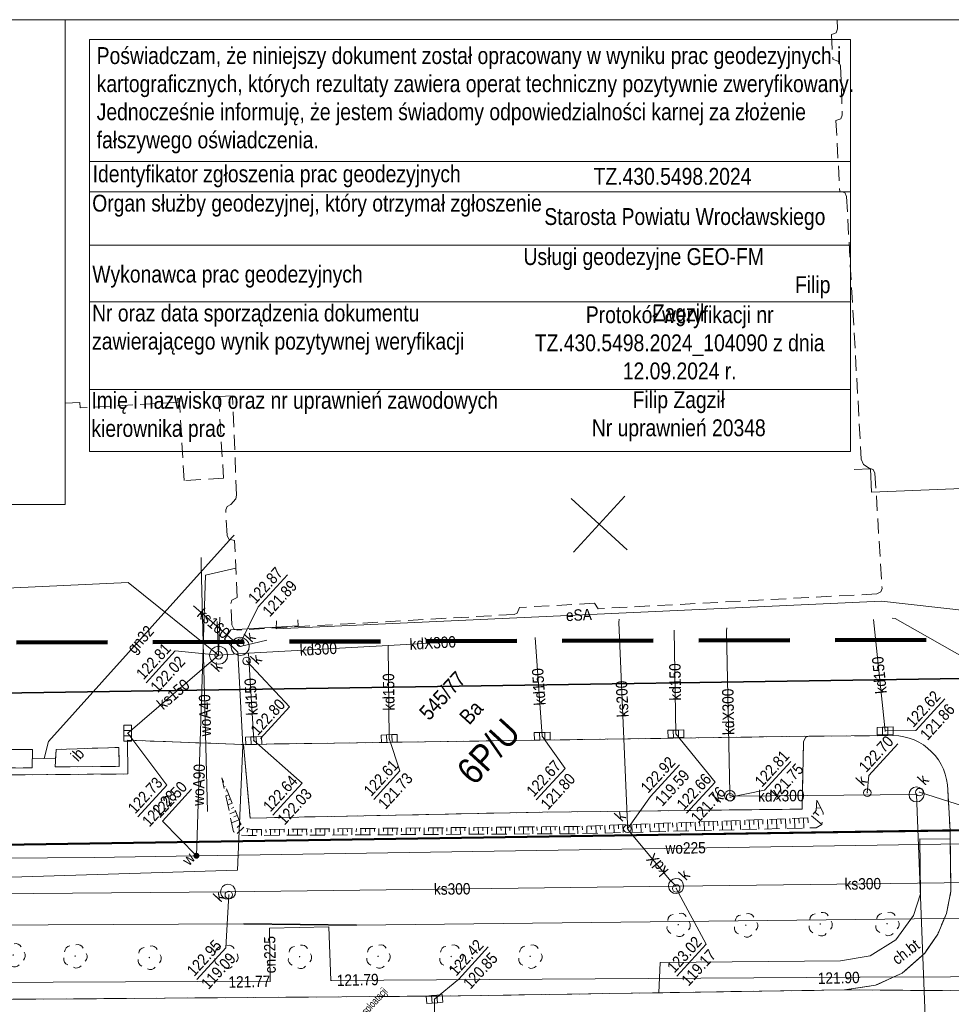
# Model space of a CAD drawing. Header units: metres. Extents: x 0 to 6446955, y 0 to 5658558.
# Tile 12 of 188: x 6441646 to 6441708, y 5654007 to 5654072. Entities that reach past the tile are written whole.
import ezdxf
from ezdxf.enums import TextEntityAlignment as Align

# ---------------------------------------------------------------- set-up
doc = ezdxf.new("R2010")
doc.units = ezdxf.units.M
doc.header["$MEASUREMENT"] = 0
for name, pattern in [('1.0_0.5', [1.5, 1, -0.5]), ('1.5_0.5', [2, 1.5, -0.5]), ('2', [0.9, 0.6, -0.3]), ('219-500', [0]), ('otob_500', [0]), ('PRZER2-1', [3, 2, -1]), ('PRZER3-1', [4, 3, -1])]:
    doc.linetypes.add(name, pattern=pattern)
doc.layers.get('0').update_dxf_attribs({"color": 2, "linetype": 'CONTINUOUS', "lineweight": 5})
for name, color, linetype, lineweight in [('!opisy', 24, 'CONTINUOUS', 18), ('1ramki', 7, 'PRZER2-1', 18), ('z - kartowanie', 1, 'CONTINUOUS', 5), ('z - MPZT', 121, 'PRZER3-1', 18)]:
    doc.layers.add(name, color=color, linetype=linetype, lineweight=lineweight)
for name, color, linetype in [('000 Inne (niezydentyfikowane)', 7, 'CONTINUOUS'), ('209-oznaczenie konturu klasyfikacyjnego', 7, 'CONTINUOUS'), ('211-numer działki ewidencyjnej', 7, 'CONTINUOUS'), ('218-kontur użytku gruntowego', 7, 'CONTINUOUS'), ('219-działka ewidencyjna', 7, 'CONTINUOUS'), ('brama', 7, 'CONTINUOUS'), ('chodnik', 7, 'CONTINUOUS'), ('drzewo liściaste', 7, 'CONTINUOUS'), ('inna budowla', 7, 'CONTINUOUS'), ('inna budowla-Atr17', 7, 'CONTINUOUS'), ('jezdnia', 7, 'CONTINUOUS'), ('komora podziemna', 7, 'CONTINUOUS'), ('kratka ściekowa', 7, 'CONTINUOUS'), ('krawężnik', 7, 'CONTINUOUS'), ('MAPA PODKŁAD', 7, 'CONTINUOUS'), ('obszar utwardzony', 7, 'CONTINUOUS'), ('obudowa ochronna przewodu', 7, 'CONTINUOUS'), ('ogrodzenie trwałe', 7, 'CONTINUOUS'), ('przewód ciepłowniczy', 7, 'CONTINUOUS'), ('przewód ciepłowniczy-Atr1', 7, 'CONTINUOUS'), ('przewód elektroenergetyczny podziemny', 7, 'CONTINUOUS'), ('przewód elektroenergetyczny podziemny-Atr1', 7, 'CONTINUOUS'), ('przewód gazowy', 7, 'CONTINUOUS'), ('przewód gazowy-Atr1', 7, 'CONTINUOUS'), ('przewód kanalizacyjny', 7, 'CONTINUOUS'), ('przewód kanalizacyjny-Atr1', 7, 'CONTINUOUS'), ('przewód telekomunikacyjny podziemny', 7, 'CONTINUOUS'), ('przewód wodociągowy', 7, 'CONTINUOUS'), ('przewód wodociągowy-Atr1', 7, 'CONTINUOUS'), ('rzedna', 7, 'CONTINUOUS'), ('rzedna-Atr2', 7, 'CONTINUOUS'), ('rzedna-Atr3', 7, 'CONTINUOUS'), ('skarpa nieumocniona', 7, 'CONTINUOUS'), ('właz do komory lub kanału - okrągły', 7, 'CONTINUOUS'), ('właz do komory lub kanału - okrągły-Atr17', 7, 'CONTINUOUS'), ('Zakres', 7, 'CONTINUOUS'), ('zasuwa lub zawór', 7, 'CONTINUOUS'), ('zasuwa lub zawór-Atr17', 7, 'CONTINUOUS')]:
    doc.layers.add(name, color=color, linetype=linetype)
doc.styles.add('MapaZas', font='geodezja.shx', dxfattribs={"width": 0.9})
doc.styles.add('naarr', font='ARIALN.TTF', dxfattribs={"height": 0.6})
doc.styles.get("Standard").update_dxf_attribs({"font": 'Working1250', "width": 0.75})
doc.linetypes.add('902-500', pattern='A,3.75,0,[1,ksztalty.shx,S=0.5,R=0,X=0,Y=0],3.75', length=7.5)
doc.linetypes.add('NLZ', pattern='A,3,-1,[35,msgB.shx,S=0.008,R=0,X=-0.5,Y=0],3', length=7)
doc.linetypes.add('OLZ', pattern='A,3,-1,[36,msgB.shx,S=0.008,R=0,X=-0.5,Y=0],3', length=7)

# ---------------------------------------------------------------- blocks, each defined once
blk = doc.blocks.new('PW01')
at = {"linetype": 'Continuous', "lineweight": 13}
h = blk.add_hatch(color=0, dxfattribs=at)
edge = h.paths.add_edge_path()
edge.add_arc((0, 0), 0.045, 0, 360)
blk = doc.blocks.new('US22')
at = {"color": 0, "linetype": 'Continuous', "lineweight": 13}
blk.add_circle((0, 0), 0.25, dxfattribs=at)
blk = doc.blocks.new('US05')
at = {"color": 0, "linetype": 'Continuous', "lineweight": 13}
for p, q in [((-0.525, -0.25), (-0.525, 0.25)), ((-0.525, 0.25), (-0.175, 0.25)), ((-0.175, -0.25), (-0.175, 0.25)), ((-0.175, 0.25), (0.175, 0.25)), ((0.175, -0.25), (0.175, 0.25)), ((0.175, 0.25), (0.525, 0.25)), ((0.525, -0.25), (0.525, 0.25)), ((-0.525, -0.25), (-0.175, -0.25)), ((-0.175, -0.25), (0.175, -0.25)), ((0.175, -0.25), (0.525, -0.25))]:
    blk.add_line(p, q, dxfattribs=at)
blk = doc.blocks.new('OP021')
at = {"linetype": 'Continuous', "lineweight": 13}
h = blk.add_hatch(color=0, dxfattribs=at)
edge = h.paths.add_edge_path()
edge.add_arc((0, 0), 0.05, 0, 360)
at = {"color": 0, "linetype": 'Continuous', "lineweight": 13}
for centre, start, end in [((0, 0.4), 49.272, 130.728), ((-0.38, 0.124), 121.308, 202.548), ((0.38, 0.124), 337.452, 58.692), ((-0.235, -0.324), 193.221, 274.871), ((0.235, -0.324), 265.129, 346.779)]:
    blk.add_arc(centre, 0.4, start, end, dxfattribs=at)
blk = doc.blocks.new('US25')
at = {"linetype": 'Continuous', "lineweight": 0}
h = blk.add_hatch(color=0, dxfattribs=at)
edge = h.paths.add_edge_path()
edge.add_arc((0, 0), 0.2, 0, 360)

msp = doc.modelspace()

# ---------------------------------------------------------------- linework, layer by layer
at = {"color": 0, "lineweight": 13}
for p, q in [((6441686.541, 5654036.951), (6441682.853, 5654040.327)), ((6441686.541, 5654036.951), (6441682.853, 5654040.327)), ((6441683.009, 5654036.795), (6441686.385, 5654040.483)), ((6441683.009, 5654036.795), (6441686.385, 5654040.483))]:
    msp.add_line(p, q, dxfattribs=at)
at = {"layer": '000 Inne (niezydentyfikowane)', "color": 0, "linetype": 'Continuous', "lineweight": 13, "flags": 128}
for points in [[(6441659.923, 5654021.622), (6441659.903, 5654021.614)], [(6441660.035, 5654021.344), (6441659.937, 5654021.311)], [(6441660.153, 5654021.073), (6441660.069, 5654021.041)], [(6441660.264, 5654020.795), (6441660.07, 5654020.716)], [(6441660.48, 5654020.245), (6441660.195, 5654020.127)], [(6441660.376, 5654020.517), (6441660.25, 5654020.469)], [(6441660.598, 5654019.974), (6441660.431, 5654019.896)], [(6441699.018, 5654019.94), (6441699.323, 5654019.918)], [(6441660.709, 5654019.696), (6441660.327, 5654019.531)], [(6441660.82, 5654019.418), (6441660.605, 5654019.331)], [(6441698.709, 5654019.395), (6441699.378, 5654018.837)], [(6441698.918, 5654019.638), (6441699.175, 5654019.43)], [(6441660.938, 5654019.147), (6441660.452, 5654018.942)], [(6441661.264, 5654018.659), (6441660.809, 5654018.236)], [(6441661.071, 5654018.877), (6441660.819, 5654018.646)], [(6441675.832, 5654018.635), (6441675.828, 5654018.409)], [(6441676.129, 5654018.634), (6441676.127, 5654018.188)], [(6441676.419, 5654018.64), (6441676.429, 5654018.414)], [(6441676.723, 5654018.646), (6441676.729, 5654018.194)], [(6441677.02, 5654018.645), (6441677.023, 5654018.426)], [(6441677.324, 5654018.652), (6441677.323, 5654018.192)], [(6441677.614, 5654018.657), (6441677.618, 5654018.424)], [(6441677.912, 5654018.656), (6441677.925, 5654018.197)], [(6441678.216, 5654018.663), (6441678.219, 5654018.429)], [(6441678.513, 5654018.662), (6441678.512, 5654018.201)], [(6441678.81, 5654018.66), (6441678.806, 5654018.434)], [(6441679.107, 5654018.674), (6441679.113, 5654018.207)], [(6441679.404, 5654018.672), (6441679.408, 5654018.439)], [(6441679.702, 5654018.671), (6441679.708, 5654018.205)], [(6441680.006, 5654018.678), (6441680.002, 5654018.437)], [(6441680.296, 5654018.683), (6441680.31, 5654018.21)], [(6441680.593, 5654018.682), (6441680.596, 5654018.449)], [(6441680.897, 5654018.689), (6441680.897, 5654018.214)], [(6441681.194, 5654018.688), (6441681.198, 5654018.454)], [(6441681.492, 5654018.687), (6441681.498, 5654018.22)], [(6441681.788, 5654018.7), (6441681.792, 5654018.452)], [(6441682.086, 5654018.699), (6441682.093, 5654018.218)], [(6441682.383, 5654018.698), (6441682.386, 5654018.464)], [(6441682.687, 5654018.704), (6441682.694, 5654018.223)], [(6441682.977, 5654018.71), (6441682.981, 5654018.462)], [(6441683.274, 5654018.708), (6441683.281, 5654018.227)], [(6441683.579, 5654018.715), (6441683.589, 5654018.475)], [(6441683.875, 5654018.728), (6441683.89, 5654018.24)], [(6441684.172, 5654018.741), (6441684.182, 5654018.501)], [(6441684.469, 5654018.754), (6441684.49, 5654018.259)], [(6441684.765, 5654018.767), (6441684.777, 5654018.513)], [(6441685.069, 5654018.773), (6441685.084, 5654018.271)], [(6441685.366, 5654018.786), (6441685.377, 5654018.532)], [(6441685.663, 5654018.8), (6441685.678, 5654018.284)], [(6441685.959, 5654018.813), (6441685.964, 5654018.551)], [(6441686.257, 5654018.812), (6441686.279, 5654018.303)], [(6441686.553, 5654018.825), (6441686.565, 5654018.57)], [(6441686.85, 5654018.838), (6441686.873, 5654018.315)], [(6441687.147, 5654018.851), (6441687.159, 5654018.582)], [(6441687.444, 5654018.864), (6441687.467, 5654018.327)], [(6441687.748, 5654018.87), (6441687.752, 5654018.608)], [(6441688.044, 5654018.883), (6441688.068, 5654018.346)], [(6441688.341, 5654018.896), (6441688.353, 5654018.628)], [(6441688.638, 5654018.909), (6441688.662, 5654018.358)], [(6441688.942, 5654018.916), (6441688.947, 5654018.64)], [(6441689.239, 5654018.929), (6441689.249, 5654018.377)], [(6441689.535, 5654018.942), (6441689.548, 5654018.659)], [(6441689.825, 5654018.947), (6441689.849, 5654018.396)], [(6441690.129, 5654018.954), (6441690.134, 5654018.678)], [(6441690.426, 5654018.967), (6441690.443, 5654018.408)], [(6441690.723, 5654018.98), (6441690.735, 5654018.697)], [(6441691.019, 5654018.993), (6441691.044, 5654018.428)], [(6441691.316, 5654019.006), (6441691.336, 5654018.717)], [(6441691.62, 5654019.012), (6441691.638, 5654018.44)], [(6441691.917, 5654019.025), (6441691.922, 5654018.736)], [(6441692.213, 5654019.039), (6441692.232, 5654018.452)], [(6441692.51, 5654019.052), (6441692.523, 5654018.755)], [(6441692.814, 5654019.058), (6441692.833, 5654018.471)], [(6441693.111, 5654019.071), (6441693.117, 5654018.767)], [(6441693.408, 5654019.084), (6441693.427, 5654018.483)], [(6441693.698, 5654019.09), (6441693.711, 5654018.793)], [(6441694.002, 5654019.096), (6441694.021, 5654018.495)], [(6441694.298, 5654019.109), (6441694.311, 5654018.812)], [(6441694.595, 5654019.122), (6441694.622, 5654018.515)], [(6441694.892, 5654019.135), (6441694.905, 5654018.824)], [(6441695.188, 5654019.148), (6441695.216, 5654018.527)], [(6441695.493, 5654019.155), (6441695.499, 5654018.851)], [(6441695.789, 5654019.168), (6441695.81, 5654018.539)], [(6441696.086, 5654019.181), (6441696.093, 5654018.863)], [(6441696.383, 5654019.194), (6441696.411, 5654018.558)], [(6441696.687, 5654019.2), (6441696.694, 5654018.882)], [(6441696.983, 5654019.213), (6441697.005, 5654018.57)], [(6441697.273, 5654019.219), (6441697.294, 5654018.901)], [(6441697.57, 5654019.232), (6441697.599, 5654018.582)], [(6441697.867, 5654019.245), (6441697.881, 5654018.92)], [(6441698.171, 5654019.251), (6441698.199, 5654018.601)], [(6441698.467, 5654019.264), (6441698.482, 5654018.94)], [(6441661.524, 5654018.543), (6441661.484, 5654018.336)], [(6441661.823, 5654018.5), (6441661.826, 5654018.118)], [(6441662.121, 5654018.499), (6441662.122, 5654018.308)], [(6441662.418, 5654018.498), (6441662.421, 5654018.115)], [(6441662.715, 5654018.511), (6441662.723, 5654018.313)], [(6441663.012, 5654018.51), (6441663.022, 5654018.121)], [(6441663.309, 5654018.508), (6441663.311, 5654018.317)], [(6441663.613, 5654018.515), (6441663.609, 5654018.125)], [(6441663.911, 5654018.514), (6441663.912, 5654018.323)], [(6441664.201, 5654018.519), (6441664.211, 5654018.131)], [(6441664.505, 5654018.526), (6441664.507, 5654018.321)], [(6441664.802, 5654018.525), (6441664.805, 5654018.128)], [(6441665.099, 5654018.524), (6441665.101, 5654018.333)], [(6441665.396, 5654018.537), (6441665.407, 5654018.134)], [(6441665.693, 5654018.536), (6441665.702, 5654018.338)], [(6441665.997, 5654018.542), (6441665.994, 5654018.138)], [(6441666.295, 5654018.541), (6441666.297, 5654018.336)], [(6441666.592, 5654018.54), (6441666.595, 5654018.144)], [(6441666.889, 5654018.553), (6441666.891, 5654018.348)], [(6441667.186, 5654018.552), (6441667.19, 5654018.141)], [(6441667.483, 5654018.551), (6441667.485, 5654018.346)], [(6441667.788, 5654018.557), (6441667.791, 5654018.147)], [(6441668.077, 5654018.563), (6441668.087, 5654018.351)], [(6441668.375, 5654018.562), (6441668.379, 5654018.151)], [(6441668.679, 5654018.568), (6441668.674, 5654018.355)], [(6441668.976, 5654018.567), (6441668.973, 5654018.149)], [(6441669.274, 5654018.566), (6441669.275, 5654018.361)], [(6441669.57, 5654018.579), (6441669.575, 5654018.155)], [(6441669.868, 5654018.578), (6441669.877, 5654018.366)], [(6441670.165, 5654018.577), (6441670.169, 5654018.152)], [(6441670.469, 5654018.583), (6441670.464, 5654018.371)], [(6441670.759, 5654018.589), (6441670.763, 5654018.164)], [(6441671.056, 5654018.588), (6441671.066, 5654018.376)], [(6441671.36, 5654018.594), (6441671.358, 5654018.162)], [(6441671.658, 5654018.593), (6441671.653, 5654018.381)], [(6441671.955, 5654018.592), (6441671.959, 5654018.168)], [(6441672.252, 5654018.605), (6441672.254, 5654018.386)], [(6441672.549, 5654018.604), (6441672.554, 5654018.165)], [(6441672.846, 5654018.603), (6441672.849, 5654018.384)], [(6441673.15, 5654018.609), (6441673.148, 5654018.177)], [(6441673.44, 5654018.615), (6441673.443, 5654018.396)], [(6441673.738, 5654018.614), (6441673.743, 5654018.175)], [(6441674.042, 5654018.62), (6441674.044, 5654018.401)], [(6441674.339, 5654018.619), (6441674.344, 5654018.181)], [(6441674.636, 5654018.618), (6441674.639, 5654018.399)], [(6441674.933, 5654018.631), (6441674.939, 5654018.178)], [(6441675.23, 5654018.63), (6441675.233, 5654018.411)], [(6441675.528, 5654018.629), (6441675.54, 5654018.184)]]:
    msp.add_lwpolyline(points, dxfattribs=at)
at = {"layer": '1ramki', "color": 0, "linetype": 'Continuous', "lineweight": 18, "flags": 128}
for points in [[(6441510.604, 5654071.913), (6441940.534, 5654071.913), (6441940.63, 5653931.905), (6441510.701, 5653931.905)], [(6441510.604, 5654071.913), (6441940.534, 5654071.913), (6441940.63, 5653931.905), (6441510.701, 5653931.905)], [(6441510.604, 5654039.934), (6441649.46, 5654039.934), (6441649.46, 5654071.913), (6441510.604, 5654071.913)]]:
    msp.add_lwpolyline(points, close=True, dxfattribs=at)
at = {"layer": '218-kontur użytku gruntowego', "color": 0, "linetype": 'Continuous', "lineweight": 13, "flags": 128}
for points in [[(6441635.452, 5654017.345), (6441726.095, 5654018.726)], [(6441726.095, 5654018.726), (6441635.452, 5654017.345)]]:
    msp.add_lwpolyline(points, dxfattribs=at)
at = {"layer": '219-działka ewidencyjna', "color": 0, "linetype": '219-500', "lineweight": 13}
msp.add_lwpolyline([(6441726.095, 5654018.726), (6441510.643, 5654015.453)], dxfattribs=at)
at = {"layer": 'brama', "color": 0, "linetype": 'otob_500', "lineweight": 13, "flags": 128}
msp.add_lwpolyline([(6441707.84, 5654018.425), (6441715.029, 5654018.472)], dxfattribs=at)
at = {"layer": 'chodnik', "color": 0, "linetype": '1.0_0.5', "lineweight": 13}
for points in [[(6441700.392, 5654071.913), (6441700.421, 5654071.317), (6441700.319, 5654071.057), (6441700.013, 5654070.945), (6441700.106, 5654069.314), (6441700.474, 5654069.153), (6441700.621, 5654068.869), (6441700.729, 5654065.611), (6441700.641, 5654065.367), (6441700.312, 5654065.274), (6441700.562, 5654060.571), (6441700.89, 5654060.515), (6441701.008, 5654060.244), (6441701.984, 5654042.918), (6441702.119, 5654042.577), (6441702.498, 5654042.339), (6441702.77, 5654042.252), (6441702.887, 5654042.009), (6441703.35, 5654034.4), (6441703.274, 5654034.184), (6441703.012, 5654034.045), (6441684.624, 5654033.065), (6441684.396, 5654033.423), (6441679.439, 5654033.148), (6441679.293, 5654032.767), (6441679.084, 5654032.687), (6441660.826, 5654031.656), (6441660.596, 5654031.745), (6441660.471, 5654032.008), (6441660.395, 5654033.407), (6441660.463, 5654033.629), (6441660.809, 5654033.814), (6441660.644, 5654037.558), (6441660.264, 5654037.662), (6441660.148, 5654037.904), (6441660.066, 5654039.592), (6441660.163, 5654039.802), (6441660.405, 5654039.933), (6441660.721, 5654040.308), (6441660.774, 5654040.544), (6441660.513, 5654047.115), (6441659.588, 5654047.067), (6441659.917, 5654041.681), (6441657.313, 5654041.517), (6441656.997, 5654046.931), (6441656.877, 5654046.919), (6441656.922, 5654046.687), (6441650.449, 5654046.31), (6441650.433, 5654046.663), (6441649.46, 5654046.615)], [(6441642.831, 5654022.087), (6441653.614, 5654022.165), (6441653.58, 5654024.393), (6441661.243, 5654024.115), (6441698.534, 5654024.654), (6441704.096, 5654024.701), (6441704.451, 5654024.674), (6441704.8, 5654024.625), (6441705.136, 5654024.534), (6441705.474, 5654024.414), (6441705.785, 5654024.265), (6441706.083, 5654024.087), (6441706.362, 5654023.873), (6441706.62, 5654023.637), (6441706.864, 5654023.386), (6441707.075, 5654023.098), (6441707.252, 5654022.787), (6441707.407, 5654022.482), (6441707.521, 5654022.148), (6441707.614, 5654021.805), (6441707.664, 5654021.46), (6441707.686, 5654021.114), (6441707.84, 5654018.425), (6441715.029, 5654018.472)]]:
    msp.add_lwpolyline(points, dxfattribs=at)
at = {"layer": 'chodnik', "color": 0, "linetype": '1.0_0.5', "lineweight": 13, "flags": 128}
for points in [[(6441653.006, 5654023.915), (6441653.034, 5654022.656), (6441648.802, 5654022.64), (6441648.886, 5654023.783)], [(6441643.235, 5654022.557), (6441643.316, 5654023.771), (6441647.315, 5654023.771), (6441647.283, 5654022.58)]]:
    msp.add_lwpolyline(points, close=True, dxfattribs=at)
at = {"layer": 'inna budowla', "color": 0, "linetype": 'Continuous', "lineweight": 13, "flags": 128}
for points in [[(6441648.886, 5654023.783), (6441648.802, 5654022.64), (6441653.034, 5654022.656), (6441653.006, 5654023.915)], [(6441643.316, 5654023.771), (6441643.235, 5654022.557), (6441647.283, 5654022.58), (6441647.315, 5654023.771)]]:
    msp.add_lwpolyline(points, close=True, dxfattribs=at)
at = {"layer": 'jezdnia', "color": 0, "linetype": '1.5_0.5', "lineweight": 13, "flags": 128}
msp.add_lwpolyline([(6441715.029, 5654018.472), (6441707.84, 5654018.425), (6441707.896, 5654014.428), (6441707.614, 5654012.965), (6441707.022, 5654011.608), (6441706.165, 5654010.346), (6441704.68, 5654009.034), (6441702.924, 5654008.228), (6441700.885, 5654007.926), (6441721.339, 5654007.787), (6441719.502, 5654008.534), (6441718.037, 5654009.333), (6441716.986, 5654010.199), (6441716.092, 5654011.385), (6441715.477, 5654012.653), (6441715.061, 5654014.376)], close=True, dxfattribs=at)
at = {"layer": 'jezdnia', "color": 0, "linetype": '1.5_0.5', "lineweight": 13}
msp.add_lwpolyline([(6441755.001, 5654008.123), (6441743.582, 5654008.03), (6441730.189, 5654007.886), (6441721.339, 5654007.787), (6441700.885, 5654007.926), (6441674.135, 5654007.512), (6441673.526, 5654007.513), (6441638.601, 5654007.249), (6441636.415, 5654007.231), (6441625.852, 5654007.126), (6441592.13, 5654006.858), (6441591.57, 5654006.883), (6441541.358, 5654006.419), (6441540.75, 5654006.421), (6441510.65, 5654006.179)], dxfattribs=at)
at = {"layer": 'komora podziemna', "color": 0, "linetype": 'Continuous', "lineweight": 13, "flags": 128}
for points in [[(6441660.566, 5654030.986), (6441660.758, 5654031.122), (6441660.989, 5654031.182), (6441661.217, 5654031.149), (6441661.413, 5654031.024), (6441661.556, 5654030.839), (6441661.616, 5654030.608), (6441661.576, 5654030.373), (6441661.451, 5654030.176), (6441661.266, 5654030.033), (6441661.042, 5654029.981), (6441660.806, 5654030.02), (6441660.603, 5654030.139), (6441660.467, 5654030.331), (6441660.415, 5654030.555), (6441660.447, 5654030.783)], [(6441659.147, 5654030.4), (6441659.34, 5654030.536), (6441659.564, 5654030.588), (6441659.792, 5654030.556), (6441659.995, 5654030.437), (6441660.131, 5654030.245), (6441660.183, 5654030.021), (6441660.151, 5654029.793), (6441660.033, 5654029.59), (6441659.84, 5654029.454), (6441659.616, 5654029.401), (6441659.388, 5654029.434), (6441659.185, 5654029.552), (6441659.049, 5654029.745), (6441658.997, 5654029.969), (6441659.029, 5654030.197)], [(6441705.971, 5654021.18), (6441706.084, 5654021.023), (6441706.127, 5654020.833), (6441706.094, 5654020.634), (6441705.988, 5654020.473), (6441705.83, 5654020.36), (6441705.647, 5654020.324), (6441705.448, 5654020.358), (6441705.281, 5654020.456), (6441705.167, 5654020.614), (6441705.138, 5654020.804), (6441705.165, 5654020.996), (6441705.264, 5654021.163), (6441705.429, 5654021.27), (6441705.618, 5654021.314), (6441705.803, 5654021.279)], [(6441693.564, 5654020.988), (6441693.633, 5654020.885), (6441693.674, 5654020.752), (6441693.645, 5654020.616), (6441693.579, 5654020.5), (6441693.469, 5654020.424), (6441693.329, 5654020.39), (6441693.193, 5654020.419), (6441693.077, 5654020.485), (6441693.001, 5654020.595), (6441692.967, 5654020.735), (6441693.004, 5654020.864), (6441693.069, 5654020.98), (6441693.179, 5654021.056), (6441693.312, 5654021.097), (6441693.441, 5654021.06)], [(6441659.859, 5654014.74), (6441660.016, 5654014.853), (6441660.199, 5654014.889), (6441660.391, 5654014.862), (6441660.558, 5654014.763), (6441660.665, 5654014.598), (6441660.708, 5654014.409), (6441660.681, 5654014.217), (6441660.583, 5654014.05), (6441660.417, 5654013.943), (6441660.228, 5654013.899), (6441660.036, 5654013.926), (6441659.876, 5654014.033), (6441659.762, 5654014.19), (6441659.719, 5654014.38), (6441659.752, 5654014.579)], [(6441690.114, 5654015.131), (6441690.219, 5654014.98), (6441690.263, 5654014.791), (6441690.236, 5654014.598), (6441690.137, 5654014.431), (6441689.972, 5654014.325), (6441689.783, 5654014.281), (6441689.591, 5654014.308), (6441689.424, 5654014.407), (6441689.317, 5654014.572), (6441689.273, 5654014.761), (6441689.3, 5654014.954), (6441689.407, 5654015.114), (6441689.564, 5654015.227), (6441689.754, 5654015.271), (6441689.946, 5654015.244)]]:
    msp.add_lwpolyline(points, close=True, dxfattribs=at)
at = {"layer": 'krawężnik', "color": 0, "linetype": 'Continuous', "lineweight": 13, "flags": 128}
for points in [[(6441698.534, 5654024.654), (6441661.243, 5654024.115)], [(6441698.534, 5654024.654), (6441698.318, 5654024.595), (6441698.168, 5654024.298), (6441698.081, 5654019.849), (6441680.961, 5654019.647)], [(6441704.096, 5654024.701), (6441698.534, 5654024.654)], [(6441704.096, 5654024.701), (6441704.451, 5654024.674), (6441704.8, 5654024.625), (6441705.136, 5654024.534), (6441705.474, 5654024.414), (6441705.785, 5654024.265), (6441706.083, 5654024.087), (6441706.362, 5654023.873), (6441706.62, 5654023.637), (6441706.864, 5654023.386), (6441707.075, 5654023.098), (6441707.252, 5654022.787), (6441707.407, 5654022.482), (6441707.521, 5654022.148), (6441707.614, 5654021.805), (6441707.664, 5654021.46), (6441707.686, 5654021.114)], [(6441642.546, 5654024.382), (6441642.831, 5654022.087), (6441653.614, 5654022.165), (6441653.58, 5654024.393)], [(6441653.58, 5654024.393), (6441661.243, 5654024.115)], [(6441661.243, 5654024.115), (6441661.663, 5654019.257), (6441680.961, 5654019.647)], [(6441707.686, 5654021.114), (6441707.84, 5654018.425)], [(6441707.84, 5654018.425), (6441707.896, 5654014.428), (6441707.614, 5654012.965), (6441707.022, 5654011.608), (6441706.165, 5654010.346), (6441704.68, 5654009.034), (6441702.924, 5654008.228), (6441700.885, 5654007.926)], [(6441591.57, 5654006.883), (6441592.13, 5654006.858), (6441625.852, 5654007.126), (6441636.415, 5654007.231), (6441638.601, 5654007.249), (6441673.526, 5654007.513), (6441674.135, 5654007.512), (6441700.885, 5654007.926), (6441721.339, 5654007.787), (6441730.189, 5654007.886)]]:
    msp.add_lwpolyline(points, dxfattribs=at)
at = {"layer": 'MAPA PODKŁAD', "color": 1, "lineweight": 13}
msp.add_lwpolyline([(6441651.083, 5654070.599), (6441701.265, 5654070.599), (6441701.265, 5654043.443), (6441651.083, 5654043.443)], close=True, dxfattribs=at)
for points in [[(6441651.083, 5654062.555), (6441701.265, 5654062.555)], [(6441651.083, 5654060.57), (6441701.265, 5654060.57)], [(6441651.083, 5654057.049), (6441701.265, 5654057.049)], [(6441651.083, 5654053.303), (6441701.265, 5654053.303)], [(6441651.083, 5654047.533), (6441701.265, 5654047.533)]]:
    msp.add_lwpolyline(points, dxfattribs=at)
at = {"layer": 'obszar utwardzony', "color": 0, "linetype": '1.5_0.5', "lineweight": 13, "flags": 128}
msp.add_lwpolyline([(6441698.318, 5654024.595), (6441698.534, 5654024.654), (6441661.243, 5654024.115), (6441661.663, 5654019.257), (6441680.961, 5654019.647), (6441698.081, 5654019.849), (6441698.168, 5654024.298)], close=True, dxfattribs=at)
at = {"layer": 'obudowa ochronna przewodu', "color": 0, "linetype": 'Continuous', "lineweight": 35, "flags": 128}
msp.add_lwpolyline([(6441661.248, 5654012.288), (6441668.698, 5654012.192)], dxfattribs=at)
at = {"layer": 'ogrodzenie trwałe', "color": 0, "linetype": '902-500', "lineweight": 35, "flags": 128}
msp.add_lwpolyline([(6441635.275, 5654017.344), (6441707.84, 5654018.425)], dxfattribs=at)
at = {"layer": 'przewód ciepłowniczy', "color": 0, "linetype": 'Continuous', "lineweight": 13, "flags": 128}
msp.add_lwpolyline([(6441752.762, 5654008.994), (6441747.95, 5654008.966), (6441747.838, 5654012.472), (6441743.854, 5654012.445), (6441743.904, 5654008.915), (6441701.875, 5654008.755), (6441667.004, 5654008.55), (6441666.862, 5654012.083), (6441662.945, 5654011.995), (6441663, 5654008.501), (6441605.73, 5654008.236), (6441570.962, 5654007.936), (6441570.835, 5654007.93), (6441564.411, 5654007.874)], dxfattribs=at)
at = {"layer": 'przewód elektroenergetyczny podziemny', "color": 0, "linetype": 'Continuous', "lineweight": 13, "flags": 128}
for points in [[(6441715.978, 5654030.525), (6441710.941, 5654032.71), (6441703.309, 5654033.57), (6441663.399, 5654031.741), (6441663.404, 5654032.265)], [(6441515.951, 5654010.715), (6441542.843, 5654011.121), (6441551.61, 5654011.337), (6441595.313, 5654011.889), (6441632.576, 5654012.115), (6441638.626, 5654012.134), (6441639.715, 5654012.168), (6441661.248, 5654012.288), (6441668.698, 5654012.192), (6441720.963, 5654012.795)]]:
    msp.add_lwpolyline(points, dxfattribs=at)
at = {"layer": 'przewód gazowy', "color": 0, "linetype": 'Continuous', "lineweight": 13, "flags": 128}
for points in [[(6441648.076, 5654023.195), (6441648.374, 5654024.306), (6441660.493, 5654037.778), (6441660.621, 5654037.918)], [(6441647.299, 5654023.175), (6441648.076, 5654023.195)], [(6441648.076, 5654023.195), (6441648.847, 5654023.208)]]:
    msp.add_lwpolyline(points, dxfattribs=at)
at = {"layer": 'przewód kanalizacyjny', "color": 0, "linetype": 'Continuous', "lineweight": 13, "flags": 128}
for points in [[(6441618.355, 5654033.19), (6441619.663, 5654033.212), (6441653.617, 5654034.8), (6441659.59, 5654029.995)], [(6441657.939, 5654033.256), (6441661.008, 5654030.581)], [(6441659.59, 5654029.995), (6441659.677, 5654032.518)], [(6441686.006, 5654032.369), (6441685.995, 5654032.149), (6441686.56, 5654018.846), (6441686.559, 5654018.549)], [(6441702.796, 5654032.358), (6441703.559, 5654025.002)], [(6441704.031, 5654032.434), (6441704.223, 5654032.421), (6441714.175, 5654026.78)], [(6441659.492, 5654032.213), (6441659.59, 5654029.995)], [(6441689.648, 5654031.652), (6441689.758, 5654024.812)], [(6441693.116, 5654031.811), (6441693.09, 5654031.605), (6441693.313, 5654020.92), (6441693.321, 5654020.736)], [(6441661.008, 5654030.581), (6441662.774, 5654030.984)], [(6441670.773, 5654030.643), (6441676.661, 5654030.973), (6441676.796, 5654030.972)], [(6441680.475, 5654031.17), (6441680.939, 5654024.657)], [(6441661.565, 5654030.139), (6441670.773, 5654030.643)], [(6441670.773, 5654030.643), (6441670.845, 5654024.503)], [(6441653.595, 5654024.854), (6441659.59, 5654029.995)], [(6441659.59, 5654029.995), (6441661.565, 5654030.139)], [(6441661.565, 5654030.139), (6441661.905, 5654024.364)], [(6441693.321, 5654020.736), (6441693.627, 5654020.7), (6441705.626, 5654020.818)], [(6441706.585, 5653995.996), (6441705.626, 5654020.818)], [(6441686.559, 5654018.549), (6441686.709, 5654018.357), (6441689.317, 5654015.223), (6441689.769, 5654014.769)], [(6441689.769, 5654014.769), (6441660.221, 5654014.395)], [(6441719.826, 5654015.138), (6441689.769, 5654014.769)], [(6441660.221, 5654014.395), (6441629.422, 5654014.135)], [(6441673.832, 5654007.315), (6441673.798, 5654000.702)]]:
    msp.add_lwpolyline(points, dxfattribs=at)
at = {"layer": 'przewód telekomunikacyjny podziemny', "color": 0, "linetype": 'Continuous', "lineweight": 13, "flags": 128}
for points in [[(6441701.525, 5654042.254), (6441702.598, 5654042.301), (6441702.666, 5654040.761), (6441726.011, 5654041.69), (6441757.434, 5654024.552), (6441781.599, 5654025.814), (6441781.379, 5654030.016)], [(6441611.377, 5653992.517), (6441611.707, 5653992.892), (6441612.024, 5653993.253), (6441612.026, 5653994.662), (6441612.319, 5653995.382), (6441612.39, 5653998.45), (6441612.986, 5654009.985), (6441612.904, 5654014.887), (6441623.268, 5654015.336), (6441630.081, 5654015.077), (6441632.356, 5654014.215), (6441634.496, 5654013.99), (6441637.939, 5654014.404), (6441640.191, 5654015.176), (6441660.83, 5654015.816), (6441661.183, 5654024.049), (6441660.964, 5654028.208), (6441660.855, 5654030.206), (6441659.975, 5654031.066), (6441660.387, 5654031.665), (6441664.848, 5654031.946), (6441664.824, 5654032.335)]]:
    msp.add_lwpolyline(points, dxfattribs=at)
at = {"layer": 'przewód wodociągowy', "color": 0, "linetype": 'Continuous', "lineweight": 13, "flags": 128}
for points in [[(6441658.848, 5654019.692), (6441658.451, 5654035.933), (6441658.436, 5654036.434)], [(6441660.724, 5654035.736), (6441658.728, 5654035.272), (6441658.127, 5654016.773)], [(6441730.815, 5654017.957), (6441722.661, 5654017.789), (6441658.127, 5654016.773)], [(6441658.127, 5654016.773), (6441651.38, 5654016.659), (6441635.934, 5654016.538)]]:
    msp.add_lwpolyline(points, dxfattribs=at)
at = {"layer": 'rzedna-Atr2', "color": 0, "lineweight": 13, "flags": 128}
for points in [[(6441661.026, 5654030.823), (6441662.196, 5654033.181), (6441664.127, 5654035.29)], [(6441659.59, 5654029.995), (6441656.732, 5654030.28), (6441654.809, 5654028.179)], [(6441661.432, 5654029.623), (6441664.277, 5654026.599), (6441662.353, 5654024.498)], [(6441703.559, 5654025.002), (6441705.581, 5654025.035), (6441707.487, 5654027.116)], [(6441653.595, 5654024.854), (6441656.187, 5654021.436), (6441654.26, 5654019.331)], [(6441670.845, 5654024.503), (6441671.555, 5654022.375), (6441669.825, 5654020.486)], [(6441680.939, 5654024.657), (6441682.455, 5654022.537), (6441680.546, 5654020.452)], [(6441689.758, 5654024.812), (6441692.34, 5654021.635), (6441690.456, 5654019.577)], [(6441661.905, 5654024.364), (6441665.1, 5654021.56), (6441663.173, 5654019.455)], [(6441702.379, 5654020.93), (6441702.478, 5654022.06), (6441704.401, 5654024.16)], [(6441686.559, 5654018.549), (6441688.085, 5654020.69), (6441689.991, 5654022.771)], [(6441693.332, 5654020.631), (6441695.605, 5654021.099), (6441697.335, 5654022.988)], [(6441705.817, 5654020.968), (6441709.7, 5654019.745), (6441711.628, 5654021.85)], [(6441658.127, 5654016.773), (6441655.882, 5654019.059), (6441657.805, 5654021.159)], [(6441660.265, 5654014.191), (6441660.058, 5654010.693), (6441658.152, 5654008.611)], [(6441689.775, 5654014.614), (6441691.749, 5654010.935), (6441689.826, 5654008.835)], [(6441673.832, 5654007.315), (6441675.43, 5654008.631), (6441677.379, 5654010.759)]]:
    msp.add_lwpolyline(points, dxfattribs=at)
at = {"layer": 'skarpa nieumocniona', "color": 0, "linetype": '1.0_0.5', "lineweight": 13, "flags": 128}
msp.add_lwpolyline([(6441699.053, 5654020.437), (6441699.005, 5654019.748), (6441698.609, 5654019.271), (6441683.303, 5654018.71), (6441661.753, 5654018.497), (6441661.331, 5654018.584), (6441661.034, 5654018.911), (6441659.805, 5654021.907), (6441660.584, 5654018.346), (6441661.04, 5654018.132), (6441661.55, 5654018.112), (6441683.239, 5654018.226), (6441699.005, 5654018.623), (6441699.385, 5654018.845), (6441699.478, 5654019.627)], close=True, dxfattribs=at)
msp.add_lwpolyline([(6441699.053, 5654020.437), (6441699.005, 5654019.748), (6441698.609, 5654019.271), (6441683.303, 5654018.71), (6441661.753, 5654018.497), (6441661.331, 5654018.584), (6441661.034, 5654018.911), (6441659.805, 5654021.907), (6441660.584, 5654018.346), (6441661.04, 5654018.132), (6441661.55, 5654018.112), (6441683.239, 5654018.226), (6441699.005, 5654018.623), (6441699.385, 5654018.845), (6441699.478, 5654019.627)], close=True, dxfattribs=at)
at = {"layer": 'z - kartowanie', "color": 0, "linetype": 'Continuous'}
msp.add_lwpolyline([(6441688.63, 5654007.736), (6441688.709, 5654009.732), (6441700.609, 5654009.846), (6441702.569, 5654010.18), (6441704.265, 5654011.217), (6441705.432, 5654012.833), (6441705.893, 5654014.269), (6441705.847, 5654017.891), (6441707.848, 5654017.866), (6441707.896, 5654014.428), (6441707.614, 5654012.965), (6441707.022, 5654011.608), (6441706.165, 5654010.346), (6441704.68, 5654009.034), (6441702.924, 5654008.228), (6441700.885, 5654007.926), (6441688.63, 5654007.736)], dxfattribs=at)
at = {"layer": 'z - MPZT', "color": 0, "linetype": 'Continuous', "lineweight": 50}
msp.add_lwpolyline([(6441528.221, 5654015.72), (6441576.076, 5654016.447), (6441726.095, 5654018.726), (6441746.212, 5654019.018), (6441837.233, 5654020.324), (6441836.442, 5654033.302)], dxfattribs=at)
at = {"layer": 'z - MPZT', "color": 0, "linetype": 'NLZ', "lineweight": 35}
msp.add_lwpolyline([(6441745.653, 5654029.011), (6441725.943, 5654028.725), (6441575.924, 5654026.446), (6441528.069, 5654025.719)], dxfattribs=at)
at = {"layer": 'Zakres', "color": 221, "linetype": '2', "lineweight": 100, "ltscale": 10, "flags": 128}
msp.add_lwpolyline([(6441936.582, 5653958.55), (6441935.717, 5654034.918), (6441872.503, 5654035.892), (6441809.024, 5654031.333), (6441528.91, 5654030.481), (6441525.825, 5653964.428), (6441801.954, 5653965.105), (6441838.027, 5653951.207)], close=True, dxfattribs=at)

# ---------------------------------------------------------------- block references
at = {"layer": 'drzewo liściaste', "color": 0, "linetype": 'Continuous', "lineweight": 13, "rotation": 47.52228373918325}
for p in [(6441646.043, 5654010.224), (6441650.13, 5654010.156)]:
    msp.add_blockref('OP021', p, dxfattribs=at)
at = {"layer": 'kratka ściekowa', "color": 0, "linetype": 'Continuous', "lineweight": 13}
for p, rotation in [((6441653.595, 5654024.854), 90.26228373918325), ((6441703.559, 5654025.002), 1.472283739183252), ((6441661.905, 5654024.364), 1.742283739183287), ((6441670.845, 5654024.503), 2.252283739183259), ((6441680.939, 5654024.657), 1.562283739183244), ((6441689.758, 5654024.812), 0.9522837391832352), ((6441673.832, 5654007.315), 5.222283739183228)]:
    msp.add_blockref('US05', p, dxfattribs=dict(at, rotation=rotation))
at = {"layer": 'rzedna', "color": 0, "linetype": 'Continuous', "lineweight": 13, "rotation": 47.52228373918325}
for p in [(6441661.026, 5654030.823), (6441659.59, 5654029.995), (6441661.432, 5654029.623), (6441653.595, 5654024.854), (6441670.845, 5654024.503), (6441680.939, 5654024.657), (6441689.758, 5654024.812), (6441703.559, 5654025.002), (6441661.905, 5654024.364), (6441693.332, 5654020.631), (6441702.379, 5654020.93), (6441705.817, 5654020.968), (6441686.559, 5654018.549), (6441658.127, 5654016.773), (6441660.265, 5654014.191), (6441689.775, 5654014.614), (6441663, 5654008.501), (6441667.004, 5654008.55), (6441701.875, 5654008.755), (6441673.832, 5654007.315)]:
    msp.add_blockref('PW01', p, dxfattribs=at)
at = {"layer": 'właz do komory lub kanału - okrągły', "color": 0, "linetype": 'Continuous', "lineweight": 13, "rotation": 47.52228373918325}
for p in [(6441661.026, 5654030.823), (6441659.59, 5654029.995), (6441661.432, 5654029.623), (6441702.379, 5654020.93), (6441705.817, 5654020.968), (6441693.332, 5654020.631), (6441686.559, 5654018.549), (6441689.775, 5654014.614), (6441660.265, 5654014.191)]:
    msp.add_blockref('US22', p, dxfattribs=at)
at = {"layer": 'z - kartowanie', "color": 0, "linetype": 'Continuous', "lineweight": 13, "rotation": 47.52228373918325}
for p in [(6441689.909, 5654012.227), (6441694.369, 5654012.197), (6441699.278, 5654012.272), (6441703.687, 5654012.289), (6441655.018, 5654010.06), (6441660.084, 5654010.114), (6441664.932, 5654010.122), (6441670.112, 5654010.138), (6441674.932, 5654010.131), (6441680.142, 5654010.134)]:
    msp.add_blockref('OP021', p, dxfattribs=at)
at = {"layer": 'zasuwa lub zawór', "color": 0, "linetype": 'Continuous', "lineweight": 13, "rotation": 47.52228373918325}
msp.add_blockref('US25', (6441658.127, 5654016.773), dxfattribs=at)

# ---------------------------------------------------------------- texts
at = {"layer": '!opisy', "color": 24, "insert": (6441664.885, 5654002.104), "char_height": 0.5, "width": 9.11731, "attachment_point": 1, "rotation": 47.52228}
msp.add_mtext('odcinek do wyłączenia z eksploatacji', dxfattribs=at)
at = {"layer": '209-oznaczenie konturu klasyfikacyjnego', "color": 0, "linetype": 'Continuous', "lineweight": 13, "style": 'MapaZas', "width": 0.9}
msp.add_text('Ba', height=1, rotation=47.52228, dxfattribs=at).set_placement((6441675.383, 5654026.024), align=Align.TOP_LEFT)
at = {"layer": '211-numer działki ewidencyjnej', "color": 0, "linetype": 'Continuous', "lineweight": 13, "style": 'MapaZas', "width": 0.9}
msp.add_text('545/77', height=1, rotation=47.52228, dxfattribs=at).set_placement((6441673.477, 5654025.635))
at = {"layer": 'inna budowla-Atr17', "color": 0, "lineweight": 13, "style": 'MapaZas', "width": 0.9}
msp.add_text('ib', height=0.75, rotation=47.52228, dxfattribs=at).set_placement((6441650.318, 5654022.933))
at = {"layer": 'MAPA PODKŁAD', "color": 1, "lineweight": 13, "char_height": 1.1115, "attachment_point": 1, "style": 'naarr'}
for s, insert, width in [('Poświadczam, że niniejszy dokument został opracowany w wyniku prac geodezyjnych i kartograficznych, których rezultaty zawiera operat techniczny pozytywnie zweryfikowany. Jednocześnie informuję, że jestem świadomy odpowiedzialności karnej za złożenie fałszywego oświadczenia.', (6441651.55, 5654070.101), 52.33215), ('TZ.430.5498.2024', (6441684.33, 5654062.136), 20.49585), ('Starosta Powiatu Wrocławskiego', (6441681.077, 5654059.485), 20.49585)]:
    msp.add_mtext(s, dxfattribs=dict(at, insert=insert, width=width))
at = {"layer": 'MAPA PODKŁAD', "color": 1, "lineweight": 13, "char_height": 1.1115, "style": 'naarr'}
for s, width, heights, insert, attachment_point in [('Identyfikator zgłoszenia prac geodezyjnych', 32.97226, [4.612], (6441651.285, 5654062.304), 1), ('Organ służby geodezyjnej, który otrzymał zgłoszenie', 28.55323, [4.612], (6441651.255, 5654060.368), 1), ('Wykonawca prac geodezyjnych', 32.97226, [4.612], (6441651.261, 5654055.689), 1), ('Nr oraz data sporządzenia dokumentu zawierającego wynik pozytywnej weryfikacji', 28.55936, [4.612], (6441651.249, 5654053.12), 1), ('Protokół weryfikacji nr TZ.430.5498.2024_104090{\\fArial Narrow|b1|i0|c238|p34; }z dnia 12.09.2024 r.', 21.48369, [4.864], (6441690.006, 5654053.01), 2), ('Imię i nazwisko oraz nr uprawnień zawodowych kierownika prac', 32.97226, [4.612], (6441651.2, 5654047.364), 1)]:
    msp.add_mtext_dynamic_manual_height_columns(s, width=width, gutter_width=12.5, heights=heights, dxfattribs=dict(at, insert=insert, attachment_point=attachment_point))
at = {"layer": 'MAPA PODKŁAD', "color": 5, "lineweight": 13, "char_height": 1.1115, "width": 21.0404, "attachment_point": 2, "style": 'naarr'}
for s, insert in [('Usługi geodezyjne GEO-FM                                                                 Filip Zagził', (6441689.931, 5654056.845)), ('Filip Zagził\\PNr uprawnień 20348', (6441689.946, 5654047.406))]:
    msp.add_mtext(s, dxfattribs=dict(at, insert=insert))
at = {"layer": 'przewód ciepłowniczy-Atr1', "color": 0, "lineweight": 13, "style": 'MapaZas', "width": 0.9}
msp.add_text('cn225', height=0.75, rotation=90.89928, dxfattribs=at).set_placement((6441662.973, 5654010.248), align=Align.MIDDLE_CENTER)
at = {"layer": 'przewód elektroenergetyczny podziemny-Atr1', "color": 0, "lineweight": 13, "style": 'MapaZas', "width": 0.9}
msp.add_text('eSA', height=0.75, rotation=2.62328, dxfattribs=at).set_placement((6441683.354, 5654032.655), align=Align.MIDDLE_CENTER)
at = {"layer": 'przewód gazowy-Atr1', "color": 0, "lineweight": 13, "style": 'MapaZas', "width": 0.9}
msp.add_text('gn32', height=0.75, rotation=48.02728, dxfattribs=at).set_placement((6441654.434, 5654031.042), align=Align.MIDDLE_CENTER)
at = {"layer": 'przewód kanalizacyjny-Atr1', "color": 0, "lineweight": 13, "style": 'MapaZas', "width": 0.9}
for s, rotation, p in [('ks160', 318.93228, (6441659.264, 5654032.097)), ('kdX300', 3.20928, (6441673.717, 5654030.808)), ('kd300', 3.13728, (6441666.169, 5654030.398)), ('kd150', 95.92128, (6441703.177, 5654028.687)), ('kd150', 94.07328, (6441680.71, 5654027.917)), ('kd150', 90.92228, (6441689.706, 5654028.236)), ('ks150', 40.78228, (6441656.603, 5654027.428)), ('kd150', 93.36228, (6441661.735, 5654027.258)), ('kd150', 90.67428, (6441670.809, 5654027.573)), ('ks200', 92.43228, (6441686.21, 5654027.112)), ('kdX300', 91.19528, (6441693.205, 5654026.266)), ('kdX300', 0.56228, (6441696.704, 5654020.73)), ('kdX', 129.77128, (6441688.532, 5654016.173)), ('ks300', 0.72628, (6441674.998, 5654014.585)), ('ks300', 0.70228, (6441702.084, 5654014.922))]:
    msp.add_text(s, height=0.75, rotation=rotation, dxfattribs=at).set_placement(p, align=Align.MIDDLE_CENTER)
at = {"layer": 'przewód wodociągowy-Atr1', "color": 0, "lineweight": 13, "style": 'MapaZas', "width": 0.9}
msp.add_text('woA40', height=0.75, rotation=91.39928, dxfattribs=at).set_placement((6441658.728, 5654024.656), align=Align.MIDDLE_LEFT)
for s, rotation, p in [('woA90', 88.14128, (6441658.282, 5654021.444)), ('wo225', 0.90228, (6441690.394, 5654017.288))]:
    msp.add_text(s, height=0.75, rotation=rotation, dxfattribs=at).set_placement(p, align=Align.MIDDLE_CENTER)
at = {"layer": 'rzedna-Atr2', "color": 0, "lineweight": 13, "style": 'MapaZas', "width": 0.9}
for s, p in [('122.87', (6441662.19, 5654033.187)), ('122.81', (6441654.803, 5654028.184)), ('122.80', (6441662.347, 5654024.504)), ('122.62', (6441705.576, 5654025.04)), ('122.70', (6441702.472, 5654022.065)), ('122.92', (6441688.079, 5654020.695)), ('122.81', (6441695.599, 5654021.104)), ('122.61', (6441669.819, 5654020.492)), ('122.67', (6441680.54, 5654020.457)), ('122.73', (6441654.254, 5654019.337)), ('122.64', (6441663.167, 5654019.461)), ('122.66', (6441690.45, 5654019.582)), ('122.50', (6441655.876, 5654019.064)), ('122.95', (6441658.146, 5654008.617)), ('122.42', (6441675.424, 5654008.636)), ('123.02', (6441689.82, 5654008.84))]:
    msp.add_text(s, height=0.75, rotation=47.52228, dxfattribs=at).set_placement(p, align=Align.BOTTOM_LEFT)
msp.add_text('121.79', height=0.75, rotation=1.38328, dxfattribs=at).set_placement((6441667.395, 5654008.178))
for s, rotation, p in [('121.90', 1.38228, (6441701.875, 5654008.755)), ('121.77', 1.30228, (6441663, 5654008.501))]:
    msp.add_text(s, height=0.75, rotation=rotation, dxfattribs=at).set_placement(p, align=Align.MIDDLE_RIGHT)
at = {"layer": 'rzedna-Atr3', "color": 0, "lineweight": 13, "style": 'MapaZas', "width": 0.9}
for s, p in [('121.89', (6441663.13, 5654032.326)), ('122.02', (6441655.743, 5654027.323)), ('121.86', (6441706.516, 5654024.179)), ('121.75', (6441696.54, 5654020.243)), ('121.73', (6441670.76, 5654019.63)), ('121.80', (6441681.48, 5654019.596)), ('119.59', (6441689.02, 5654019.834)), ('122.03', (6441664.108, 5654018.599)), ('121.76', (6441691.391, 5654018.721)), ('122.28', (6441655.195, 5654018.476)), ('119.09', (6441659.088, 5654007.755)), ('120.85', (6441676.365, 5654007.775)), ('119.17', (6441690.761, 5654007.978))]:
    msp.add_text(s, height=0.75, rotation=47.52228, dxfattribs=at).set_placement(p, align=Align.BOTTOM_LEFT)
at = {"layer": 'właz do komory lub kanału - okrągły-Atr17', "color": 0, "lineweight": 13, "style": 'MapaZas', "width": 0.9}
for p in [(6441661.77, 5654030.792), (6441662.189, 5654029.324), (6441659.577, 5654028.841), (6441702.121, 5654021.315), (6441706.181, 5654021.381), (6441692.643, 5654020.218), (6441686.193, 5654018.979), (6441690.426, 5654015.102), (6441659.729, 5654013.665)]:
    msp.add_text('k', height=0.75, rotation=47.52228, dxfattribs=at).set_placement(p)
at = {"layer": 'z - kartowanie', "color": 0, "lineweight": 13, "style": 'MapaZas', "width": 0.9}
msp.add_text('ch.bt', height=0.75, rotation=37.39781, dxfattribs=at).set_placement((6441704.916, 5654010.436), align=Align.MIDDLE_CENTER)
at = {"layer": 'z - MPZT', "color": 0, "linetype": 'OLZ', "lineweight": 35, "style": 'MapaZas', "width": 0.9}
msp.add_text('6P/U', height=1.75, rotation=47.48211, dxfattribs=at).set_placement((6441677.362, 5654023.675), align=Align.MIDDLE)
at = {"layer": 'zasuwa lub zawór-Atr17', "color": 0, "lineweight": 13, "style": 'MapaZas', "width": 0.9}
msp.add_text('w', height=0.75, rotation=47.52228, dxfattribs=at).set_placement((6441657.656, 5654016.065))

doc.saveas('drawing.dxf')
